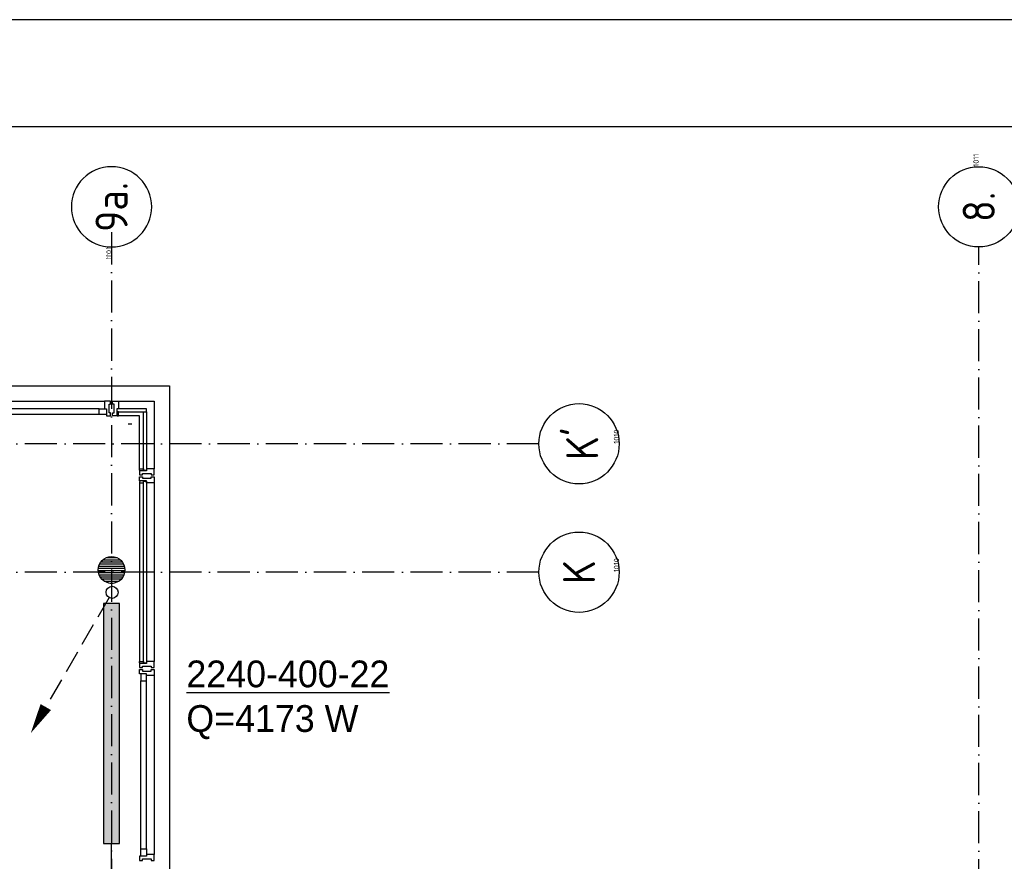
# Model space of a CAD drawing. Extents: x -41378 to 114803, y -24080 to 82188.
# Tile 83 of 137: x 48233 to 57430, y 74327 to 82188. Entities that reach past the tile are written whole.
import ezdxf
from ezdxf.enums import TextEntityAlignment as Align

# ---------------------------------------------------------------- set-up
doc = ezdxf.new("R2010")
doc.units = 0
doc.header["$LTSCALE"] = 50
doc.linetypes.add('2322107', pattern=[2000, 1000, 1000])
doc.linetypes.add('DASHDOT', pattern=[9, 6, -1.5, 0, -1.5])
doc.layers.get('0').update_dxf_attribs({"linetype": 'CONTINUOUS'})
for name, color, linetype in [('00KAD025', 2, 'CONTINUOUS'), ('00KAD070', 5, 'CONTINUOUS'), ('AL$7----_STRAMIEN', 1, 'DASHDOT'), ('AL21----_BUITENWAND', 4, 'CONTINUOUS'), ('AL28----_KONSTRUKTIE', 3, 'CONTINUOUS'), ('AL31----_BUITENKOZ', 7, 'CONTINUOUS'), ('ALN-----_BLOCKNAAM', 2, 'CONTINUOUS'), ('ALXAA---_GEWBETON', 12, 'CONTINUOUS'), ('ALXOU---_GLAS', 7, 'CONTINUOUS'), ('KABELGGOOT1', 8, 'CONTINUOUS'), ('WI561---', 1, 'CONTINUOUS'), ('WL561---', 4, 'CONTINUOUS'), ('WL561---_AANVOER', 4, 'CONTINUOUS'), ('WL561---_RETOUR', 4, 'CONTINUOUS')]:
    doc.layers.add(name, color=color, linetype=linetype)
doc.layers.get('0').freeze()
doc.styles.add('BURO-025', font='BUROFONT.shx', dxfattribs={"height": 250})
doc.styles.get("Standard").update_dxf_attribs({"font": 'ISOCP'})

# ---------------------------------------------------------------- blocks, each defined once
blk = doc.blocks.new('1011')
at = {"layer": 'AL$7----_STRAMIEN', "color": 7, "linetype": 'CONTINUOUS'}
blk.add_circle((-750, 0), 750, dxfattribs=at)
at = {"layer": 'ALN-----_BLOCKNAAM', "linetype": 'CONTINUOUS'}
blk.add_text('1011', height=100, dxfattribs=at).set_placement((0, 0))
blk = doc.blocks.new('1010')
at = {"layer": 'AL$7----_STRAMIEN', "color": 7, "linetype": 'CONTINUOUS'}
blk.add_circle((0, 750), 750, dxfattribs=at)
at = {"layer": 'ALN-----_BLOCKNAAM', "linetype": 'CONTINUOUS'}
blk.add_text('1010', height=100, dxfattribs=at).set_placement((0, 0))
blk = doc.blocks.new('2322401')
at = {"color": 0, "linetype": 'CONTINUOUS'}
for p, q in [((-0.5, 0.5, 1), (-0.5, 0.5)), ((-0.5, 0.5, 1), (-0.5, -0.5, 1)), ((0.5, 0.5, 1), (-0.5, 0.5, 1)), ((0.5, 0.5), (-0.5, 0.5)), ((-0.5, 0.5), (-0.5, -0.5)), ((0.5, 0.5, 1), (0.5, 0.5)), ((0.5, -0.5, 1), (0.5, 0.5, 1)), ((0.5, -0.5), (0.5, 0.5)), ((-0.5, -0.5, 1), (-0.5, -0.5)), ((-0.5, -0.5, 1), (0.5, -0.5, 1)), ((-0.5, -0.5), (0.5, -0.5)), ((0.5, -0.5, 1), (0.5, -0.5))]:
    blk.add_line(p, q, dxfattribs=at)
blk = doc.blocks.new('CVHATCH1')
at = {"color": 0, "linetype": 'CONTINUOUS'}
blk.add_solid([(-0.5, -0.5), (0.5, -0.5), (-0.5, 0.5), (0.5, 0.5)], dxfattribs=at)
blk = doc.blocks.new('LDV2108')
at = {"color": 0, "linetype": 'CONTINUOUS'}
for p, q in [((-0.25, -0.433), (-1.187, -2.057)), ((-1.562, -2.706), (-2.5, -4.33)), ((-2.875, -4.98), (-3.812, -6.603)), ((-4.187, -7.253), (-5.125, -8.877)), ((-5.5, -9.526), (-6.437, -11.15))]:
    blk.add_line(p, q, dxfattribs=at)
blk.add_lwpolyline([(-6.75, -11.691, 0, 1, 0), (-5.5, -9.526, 1, 1, 0)], format="xyseb", dxfattribs=at)
blk.add_circle((0, 0), 0.5, dxfattribs=at)
blk = doc.blocks.new('CVRINFO2')
at = {"color": 0, "linetype": 'CONTINUOUS', "style": 'BURO-025'}
for tag, p in [('CV_TEXT125', (0, 0)), ('CV_TEXT225', (0, -4.167)), ('CV_TEXT325', (0, -8.333)), ('CV_TEXT425', (0, -12.5))]:
    blk.add_attdef(tag, p, '', height=2.5, dxfattribs=at)

msp = doc.modelspace()

# ---------------------------------------------------------------- hatches: boundary and pattern name
at = {"layer": 'ALXAA---_GEWBETON'}
h = msp.add_hatch(dxfattribs=at)
h.set_pattern_fill('GEWPBET', color=8, scale=100, style=0)
h.set_pattern_definition([(0, (-101209.183, 43504.055), (0, 20), [])])
edge = h.paths.add_edge_path()
edge.add_arc((49091, 77048.3), 125, 0, 360)

# ---------------------------------------------------------------- linework, layer by layer
at = {"layer": '00KAD025', "linetype": 'CONTINUOUS'}
msp.add_line((114803.4, 82187.6), (-41378.4, 82187.6), dxfattribs=at)
at = {"layer": '00KAD070', "linetype": 'CONTINUOUS'}
msp.add_line((113803.4, 81187.6), (-40378.4, 81187.6), dxfattribs=at)
at = {"layer": 'AL$7----_STRAMIEN', "color": 1}
for p, q in [((53082.4, 78227.3), (12880.4, 78227.3)), ((53082.4, 77027.3), (12880.4, 77027.3))]:
    msp.add_line(p, q, dxfattribs=at)
for points in [[(49091, 80202.4), (49091, 41627.3)], [(57191, 43889.1), (57191, 80064.7)]]:
    msp.add_lwpolyline(points, dxfattribs=at)
at = {"layer": 'AL21----_BUITENWAND', "color": 8}
for p, q in [((16151, 78767.3), (49631, 78767.3)), ((49631, 78767.3), (49631, 68992.3))]:
    msp.add_line(p, q, dxfattribs=at)
at = {"layer": 'AL28----_KONSTRUKTIE', "color": 8}
msp.add_circle((49091, 77048.3), 125, dxfattribs=at)
at = {"layer": 'AL31----_BUITENKOZ', "color": 8}
for p, q in [((47356, 78626.3), (49026, 78626.3)), ((48976, 78554.3), (47406, 78554.3)), ((49156, 78626.3), (49490, 78626.3)), ((49490, 78626.3), (49490, 77992.3)), ((48976, 78500.3), (47406, 78500.3)), ((49351, 78487.3), (49156, 78487.3)), ((49351, 77992.3), (49351, 78487.3)), ((49351, 77862.3), (49351, 76192.3)), ((49490, 77862.3), (49490, 76192.3)), ((49490, 76062.3), (49490, 74392.3)), ((49364, 74442.3), (49364, 76012.3)), ((49418, 74442.3), (49418, 76012.3))]:
    msp.add_line(p, q, dxfattribs=at)
at = {"layer": 'AL31----_BUITENKOZ', "color": 8, "linetype": 'CONTINUOUS'}
for p, q in [((48976, 78500.3), (48976, 78554.3)), ((48976, 78554.3), (49043, 78554.3)), ((49063.1, 78626.3), (49026, 78626.3)), ((49026, 78626.3), (49026, 78619.3)), ((49026, 78619.3), (49026, 78615.3)), ((49026, 78615.3), (49026, 78607.3)), ((49026, 78607.3), (49026, 78554.3)), ((49026, 78554.3), (49043, 78554.3)), ((49043, 78554.3), (49043, 78487.3)), ((49043, 78554.3), (49043, 78500.3)), ((49082, 78626.3), (49063.1, 78626.3)), ((49068, 78517.3), (49068, 78597.3)), ((49068, 78597.3), (49082, 78597.3)), ((49082, 78620.3), (49082, 78626.3)), ((49082, 78606.3), (49082, 78620.3)), ((49082, 78597.3), (49082, 78606.3)), ((49082, 78606.3), (49082, 78606.3)), ((49100, 78620.3), (49100, 78626.3)), ((49100, 78626.3), (49118.9, 78626.3)), ((49100, 78606.3), (49100, 78620.3)), ((49100, 78596.8), (49100, 78606.3)), ((49100, 78606.3), (49100, 78606.3)), ((49114, 78596.8), (49100, 78596.8)), ((49114, 78516.8), (49114, 78596.8)), ((49118.9, 78626.3), (49156, 78626.3)), ((49156, 78554.3), (49139, 78554.3)), ((49139, 78554.3), (49139, 78487.3)), ((49156, 78626.3), (49156, 78619.3)), ((49156, 78619.3), (49156, 78615.3)), ((49156, 78615.3), (49156, 78607.3)), ((49156, 78607.3), (49156, 78554.3)), ((49043, 78500.3), (48976, 78500.3)), ((49043, 78487.3), (49082, 78487.3)), ((49082, 78517.3), (49068, 78517.3)), ((49082, 78507.3), (49082, 78517.3)), ((49082, 78493.3), (49082, 78507.3)), ((49082, 78507.3), (49082, 78507.3)), ((49082, 78487.3), (49082, 78493.3)), ((49100, 78507.3), (49100, 78516.8)), ((49100, 78516.8), (49114, 78516.8)), ((49100, 78493.3), (49100, 78507.3)), ((49100, 78507.3), (49100, 78507.3)), ((49100, 78487.3), (49100, 78493.3)), ((49139, 78487.3), (49100, 78487.3)), ((49139, 78524.3), (49139, 78492.3)), ((49156, 78524.3), (49139, 78524.3)), ((49139, 78492.3), (49144, 78492.3)), ((49144, 78492.3), (49144, 78487.3)), ((49144, 78487.3), (49156, 78487.3)), ((49156, 78487.3), (49156, 78524.3)), ((49351, 77980.3), (49351, 77992.3)), ((49351, 77992.3), (49388, 77992.3)), ((49388, 77992.3), (49388, 77975.3)), ((49471, 77992.3), (49418, 77992.3)), ((49418, 77992.3), (49418, 77975.3)), ((49479, 77992.3), (49471, 77992.3)), ((49483, 77992.3), (49479, 77992.3)), ((49490, 77992.3), (49483, 77992.3)), ((49490, 77955.3), (49490, 77992.3)), ((49356, 77980.3), (49351, 77980.3)), ((49351, 77975.3), (49351, 77936.3)), ((49418, 77975.3), (49351, 77975.3)), ((49351, 77936.3), (49357, 77936.3)), ((49351, 77879.3), (49351, 77918.3)), ((49351, 77918.3), (49357, 77918.3)), ((49356, 77975.3), (49356, 77980.3)), ((49388, 77975.3), (49356, 77975.3)), ((49357, 77936.3), (49371, 77936.3)), ((49357, 77918.3), (49371, 77918.3)), ((49371, 77936.3), (49371, 77936.3)), ((49371, 77936.3), (49380.5, 77936.3)), ((49371, 77918.3), (49371, 77918.3)), ((49371, 77918.3), (49381, 77918.3)), ((49380.5, 77936.3), (49380.5, 77950.3)), ((49380.5, 77950.3), (49460.5, 77950.3)), ((49381, 77918.3), (49381, 77904.3)), ((49381, 77904.3), (49461, 77904.3)), ((49460.5, 77950.3), (49460.5, 77936.3)), ((49460.5, 77936.3), (49470, 77936.3)), ((49461, 77904.3), (49461, 77918.3)), ((49461, 77918.3), (49470.5, 77918.3)), ((49470, 77936.3), (49470, 77936.3)), ((49470, 77936.3), (49484, 77936.3)), ((49470.5, 77918.3), (49470.5, 77918.3)), ((49470.5, 77918.3), (49484, 77918.3)), ((49484, 77936.3), (49490, 77936.3)), ((49484, 77918.3), (49490, 77918.3)), ((49490, 77936.3), (49490, 77955.3)), ((49490, 77918.3), (49490, 77899.4)), ((49490, 77899.4), (49490, 77862.3)), ((49418, 77879.3), (49351, 77879.3)), ((49356, 77874.3), (49351, 77874.3)), ((49351, 77874.3), (49351, 77862.3)), ((49351, 77862.3), (49388, 77862.3)), ((49388, 77879.3), (49356, 77879.3)), ((49356, 77879.3), (49356, 77874.3)), ((49388, 77862.3), (49388, 77879.3)), ((49418, 77862.3), (49418, 77879.3)), ((49471, 77862.3), (49418, 77862.3)), ((49479, 77862.3), (49471, 77862.3)), ((49483, 77862.3), (49479, 77862.3)), ((49490, 77862.3), (49483, 77862.3)), ((49351, 76180.3), (49351, 76192.3)), ((49351, 76192.3), (49388, 76192.3)), ((49356, 76180.3), (49351, 76180.3)), ((49351, 76175.3), (49351, 76136.3)), ((49418, 76175.3), (49351, 76175.3)), ((49356, 76175.3), (49356, 76180.3)), ((49388, 76175.3), (49356, 76175.3)), ((49388, 76192.3), (49388, 76175.3)), ((49471, 76192.3), (49418, 76192.3)), ((49418, 76192.3), (49418, 76175.3)), ((49479, 76192.3), (49471, 76192.3)), ((49483, 76192.3), (49479, 76192.3)), ((49490, 76192.3), (49483, 76192.3)), ((49490, 76155.3), (49490, 76192.3)), ((49490, 76136.3), (49490, 76155.3)), ((49351, 76136.3), (49357, 76136.3)), ((49351, 76079.3), (49351, 76118.3)), ((49351, 76118.3), (49357, 76118.3)), ((49418, 76079.3), (49351, 76079.3)), ((49357, 76136.3), (49371, 76136.3)), ((49357, 76118.3), (49371, 76118.3)), ((49418, 76079.3), (49364, 76079.3)), ((49364, 76079.3), (49364, 76012.3)), ((49371, 76136.3), (49371, 76136.3)), ((49371, 76136.3), (49381, 76136.3)), ((49371, 76118.3), (49371, 76118.3)), ((49371, 76118.3), (49380.5, 76118.3)), ((49380.5, 76118.3), (49380.5, 76104.3)), ((49380.5, 76104.3), (49460.5, 76104.3)), ((49381, 76136.3), (49381, 76150.3)), ((49381, 76150.3), (49461, 76150.3)), ((49418, 76062.3), (49418, 76079.3)), ((49418, 76012.3), (49418, 76079.3)), ((49471, 76062.3), (49418, 76062.3)), ((49460.5, 76104.3), (49460.5, 76118.3)), ((49460.5, 76118.3), (49470.5, 76118.3)), ((49461, 76150.3), (49461, 76136.3)), ((49461, 76136.3), (49470, 76136.3)), ((49470, 76136.3), (49470, 76136.3)), ((49470, 76136.3), (49484, 76136.3)), ((49470.5, 76118.3), (49470.5, 76118.3)), ((49470.5, 76118.3), (49484, 76118.3)), ((49479, 76062.3), (49471, 76062.3)), ((49483, 76062.3), (49479, 76062.3)), ((49490, 76062.3), (49483, 76062.3)), ((49484, 76136.3), (49490, 76136.3)), ((49484, 76118.3), (49490, 76118.3)), ((49490, 76118.3), (49490, 76099.4)), ((49490, 76099.4), (49490, 76062.3)), ((49364, 76012.3), (49418, 76012.3)), ((49364, 74375.3), (49364, 74442.3)), ((49364, 74442.3), (49418, 74442.3)), ((49418, 74442.3), (49418, 74375.3)), ((49351, 74375.3), (49351, 74336.3)), ((49418, 74375.3), (49351, 74375.3)), ((49351, 74336.3), (49357, 74336.3)), ((49357, 74336.3), (49371, 74336.3)), ((49418, 74375.3), (49364, 74375.3)), ((49371, 74336.3), (49371, 74336.3)), ((49371, 74336.3), (49381, 74336.3)), ((49381, 74336.3), (49381, 74350.3)), ((49381, 74350.3), (49461, 74350.3)), ((49471, 74392.3), (49418, 74392.3)), ((49418, 74392.3), (49418, 74375.3)), ((49461, 74350.3), (49461, 74336.3)), ((49461, 74336.3), (49470, 74336.3)), ((49470, 74336.3), (49470, 74336.3)), ((49470, 74336.3), (49484, 74336.3)), ((49479, 74392.3), (49471, 74392.3)), ((49483, 74392.3), (49479, 74392.3)), ((49490, 74392.3), (49483, 74392.3)), ((49484, 74336.3), (49490, 74336.3)), ((49490, 74355.3), (49490, 74392.3)), ((49490, 74336.3), (49490, 74355.3))]:
    msp.add_line(p, q, dxfattribs=at)
at = {"layer": 'ALXOU---_GLAS', "color": 8}
for p, q in [((49141, 78552.3), (49141, 78526.3)), ((49416, 78552.3), (49141, 78552.3)), ((49416, 78526.3), (49416, 78552.3)), ((49141, 78526.3), (49416, 78526.3)), ((49390, 77977.3), (49390, 78526.3)), ((49390, 78526.3), (49416, 78526.3)), ((49416, 78526.3), (49416, 77977.3)), ((49416, 77977.3), (49390, 77977.3)), ((49390, 76177.3), (49390, 77877.3)), ((49390, 77877.3), (49416, 77877.3)), ((49416, 77877.3), (49416, 76177.3)), ((49416, 76177.3), (49390, 76177.3))]:
    msp.add_line(p, q, dxfattribs=at)
at = {"layer": 'KABELGGOOT1'}
msp.add_line((49246.7, 78411.8), (49279.2, 78411.8), dxfattribs=at)
at = {"layer": 'WL561---_AANVOER', "linetype": '2322107'}
msp.add_line((49091, 74228.9), (49091, 74493.9), dxfattribs=at)

# ---------------------------------------------------------------- block references
at = {"layer": 'AL$7----_STRAMIEN'}
ref = msp.add_blockref('1011', (57191, 80814.7), dxfattribs=dict(at, xscale=0.5, yscale=0.5, zscale=0.5, rotation=90))
ref.add_attrib('STR-NAAM', '8.', dxfattribs={"color": 3, "linetype": 'CONTINUOUS', "height": 300, "rotation": 90}).set_placement((57191, 80439.7), align=Align.MIDDLE)
ref = msp.add_blockref('1011', (49091, 80064.7), dxfattribs=dict(at, xscale=-0.5, yscale=0.5, zscale=0.5, rotation=90))
ref.add_attrib('STR-NAAM', '9a.', dxfattribs={"color": 3, "linetype": 'CONTINUOUS', "height": 300, "rotation": 90}).set_placement((49091, 80439.7), align=Align.MIDDLE)
ref = msp.add_blockref('1010', (53832.4, 78227.3), dxfattribs=dict(at, xscale=0.5, yscale=0.5, zscale=0.5, rotation=90))
ref.add_attrib('STR-NAAM', "K'", dxfattribs={"color": 3, "linetype": 'CONTINUOUS', "height": 300, "rotation": 90}).set_placement((53457.4, 78227.3), align=Align.MIDDLE)
ref = msp.add_blockref('1010', (53832.4, 77027.3), dxfattribs=dict(at, xscale=0.5, yscale=0.5, zscale=0.5, rotation=90))
ref.add_attrib('STR-NAAM', 'K', dxfattribs={"color": 3, "linetype": 'CONTINUOUS', "height": 300, "rotation": 90}).set_placement((53457.4, 77027.3), align=Align.MIDDLE)
at = {"layer": 'WI561---'}
ref = msp.add_blockref('CVRINFO2', (49790, 75952.5), dxfattribs=dict(at, xscale=100, yscale=100, zscale=100))
ref.add_attrib('CV_TEXT125', '%%u2240-400-22', (49790, 75952.5), dxfattribs={"layer": '0', "color": 2, "linetype": 'CONTINUOUS', "height": 250, "style": 'BURO-025'})
ref.add_attrib('CV_TEXT225', 'Q=4173 W', (49790, 75535.9), dxfattribs={"layer": '0', "color": 2, "linetype": 'CONTINUOUS', "height": 250, "style": 'BURO-025'})
at = {"layer": 'WL561---', "xscale": 2240, "yscale": 150, "rotation": 270.0000000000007}
for name, zscale in [('2322401', 400), ('2322401', 400), ('CVHATCH1', 2240), ('CVHATCH1', 2240)]:
    msp.add_blockref(name, (49091, 75613.9), dxfattribs=dict(at, zscale=zscale))
at = {"layer": 'WL561---_RETOUR', "color": 2, "xscale": 112.5, "yscale": 112.5, "zscale": 112.5}
msp.add_blockref('LDV2108', (49095.5, 76839.5), dxfattribs=at)

doc.saveas('drawing.dxf')
